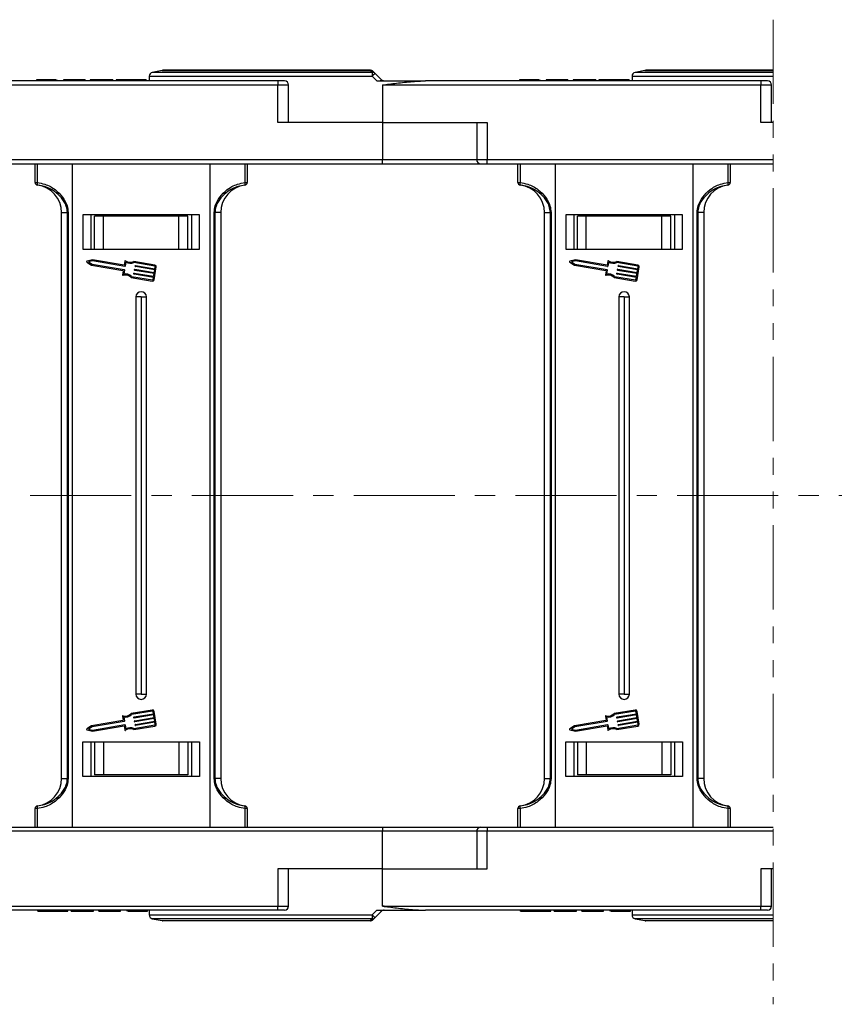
# Model space of a CAD drawing. Header units: millimetres. Extents: x -1637 to 445, y 81 to 1539.
# Tile 15 of 52: x -353 to -199, y 430 to 615. Entities that reach past the tile are written whole.
import ezdxf

# ---------------------------------------------------------------- set-up
doc = ezdxf.new("R2010")
doc.units = ezdxf.units.MM
doc.linetypes.add('CENTERX2', pattern=[20.32, 12.7, -2.54, 2.54, -2.54])
doc.linetypes.add('PHANTOM2', pattern=[31.75, 15.875, -3.175, 3.175, -3.175, 3.175, -3.175])

msp = doc.modelspace()

# ---------------------------------------------------------------- linework, layer by layer
at = {"color": 3, "linetype": 'PHANTOM2', "lineweight": 9}
msp.add_line((-211.018, 615.432), (-211.019, 429.95), dxfattribs=at)
at = {"color": 7, "linetype": 'Continuous', "lineweight": 25}
for p, q in [((-328.586, 604.778), (-328.586, 603.893)), ((-326.159, 605.879), (-327.983, 605.514)), ((-286.897, 605.893), (-326.012, 605.893)), ((-286.566, 604.778), (-285.665, 603.893)), ((-237.586, 604.778), (-237.586, 603.893)), ((-235.159, 605.879), (-236.983, 605.514)), ((-211.018, 605.893), (-235.012, 605.893)), ((-375.276, 603.143), (-304.308, 603.143)), ((-304.308, 603.893), (-367.497, 603.893)), ((-349.818, 604.093), (-349.818, 603.893)), ((-347.965, 604.093), (-347.965, 603.893)), ((-346.103, 604.093), (-346.103, 603.893)), ((-345.972, 604.093), (-345.972, 603.893)), ((-343.587, 604.093), (-344.741, 604.093)), ((-344.741, 604.093), (-344.741, 603.893)), ((-343.587, 604.093), (-343.587, 603.893)), ((-341.049, 604.093), (-343.587, 604.093)), ((-341.049, 604.093), (-341.049, 603.893)), ((-340.664, 604.093), (-341.049, 604.093)), ((-340.664, 604.093), (-340.664, 603.893)), ((-339.664, 604.093), (-339.664, 603.893)), ((-335.433, 604.093), (-339.664, 604.093)), ((-335.433, 604.093), (-335.433, 603.893)), ((-334.818, 604.093), (-334.818, 603.893)), ((-331.963, 604.093), (-331.963, 603.893)), ((-329.126, 604.093), (-329.126, 603.893)), ((-304.308, 603.893), (-304.308, 603.143)), ((-303.058, 603.893), (-304.308, 603.893)), ((-304.308, 596.093), (-304.308, 603.143)), ((-302.308, 596.093), (-302.308, 603.143)), ((-285.665, 603.893), (-276.497, 603.893)), ((-284.586, 603.176), (-284.586, 596.093)), ((-284.276, 603.143), (-284.276, 603.184)), ((-284.276, 603.143), (-213.308, 603.143)), ((-213.308, 603.893), (-276.497, 603.893)), ((-258.818, 604.093), (-258.818, 603.893)), ((-256.965, 604.093), (-256.965, 603.893)), ((-255.103, 604.093), (-255.103, 603.893)), ((-254.972, 604.093), (-254.972, 603.893)), ((-253.741, 604.093), (-253.741, 603.893)), ((-252.587, 604.093), (-253.741, 604.093)), ((-252.587, 604.093), (-252.587, 603.893)), ((-250.049, 604.093), (-252.587, 604.093)), ((-250.049, 604.093), (-250.049, 603.893)), ((-249.664, 604.093), (-250.049, 604.093)), ((-249.664, 604.093), (-249.664, 603.893)), ((-248.664, 604.093), (-248.664, 603.893)), ((-244.433, 604.093), (-248.664, 604.093)), ((-244.433, 604.093), (-244.433, 603.893)), ((-243.818, 604.093), (-243.818, 603.893)), ((-240.963, 604.093), (-240.963, 603.893)), ((-238.126, 604.093), (-238.126, 603.893)), ((-213.308, 603.893), (-213.308, 603.143)), ((-212.058, 603.893), (-213.308, 603.893)), ((-213.308, 596.093), (-213.308, 603.143)), ((-211.308, 596.093), (-211.308, 603.143)), ((-284.586, 596.093), (-304.308, 596.093)), ((-284.586, 596.093), (-284.586, 589.043)), ((-284.586, 596.093), (-264.864, 596.093)), ((-266.864, 596.093), (-266.864, 589.043)), ((-264.864, 596.093), (-264.864, 589.043)), ((-211.018, 596.093), (-213.308, 596.093)), ((-284.586, 589.043), (-355.864, 589.043)), ((-355.864, 588.293), (-284.586, 588.293)), ((-350.086, 584.757), (-350.086, 588.293)), ((-349.691, 588.293), (-349.691, 584.757)), ((-343.086, 588.293), (-343.086, 463.293)), ((-317.086, 463.293), (-317.086, 588.293)), ((-310.482, 584.757), (-310.482, 588.293)), ((-310.086, 588.293), (-310.086, 584.757)), ((-284.586, 588.293), (-284.586, 589.043)), ((-284.586, 588.293), (-266.114, 588.293)), ((-266.114, 588.293), (-264.864, 588.293)), ((-211.018, 589.043), (-264.864, 589.043)), ((-264.864, 588.293), (-264.864, 589.043)), ((-264.864, 588.293), (-211.018, 588.293)), ((-259.086, 584.757), (-259.086, 588.293)), ((-258.691, 588.293), (-258.691, 584.757)), ((-252.086, 588.293), (-252.086, 463.293)), ((-226.086, 463.293), (-226.086, 588.293)), ((-219.482, 584.757), (-219.482, 588.293)), ((-219.086, 588.293), (-219.086, 584.757)), ((-350.086, 584.757), (-349.691, 584.757)), ((-310.482, 584.757), (-310.086, 584.757)), ((-259.086, 584.757), (-258.691, 584.757)), ((-219.482, 584.757), (-219.086, 584.757)), ((-349.648, 584.262), (-349.648, 584.258)), ((-310.525, 584.258), (-310.525, 584.262)), ((-258.648, 584.262), (-258.648, 584.258)), ((-219.525, 584.258), (-219.525, 584.262)), ((-345.086, 579.097), (-343.965, 579.097)), ((-345.086, 472.489), (-345.086, 579.097)), ((-343.85, 579.097), (-343.965, 579.097)), ((-343.965, 472.489), (-343.965, 579.097)), ((-343.85, 579.097), (-343.85, 472.489)), ((-316.322, 472.489), (-316.322, 579.097)), ((-316.207, 579.097), (-316.322, 579.097)), ((-315.086, 579.097), (-316.207, 579.097)), ((-316.207, 579.097), (-316.207, 472.489)), ((-315.086, 579.097), (-315.086, 472.489)), ((-254.086, 579.097), (-252.965, 579.097)), ((-254.086, 472.489), (-254.086, 579.097)), ((-252.85, 579.097), (-252.965, 579.097)), ((-252.965, 472.489), (-252.965, 579.097)), ((-252.85, 579.097), (-252.85, 472.489)), ((-225.207, 579.097), (-225.322, 579.097)), ((-225.322, 472.489), (-225.322, 579.097)), ((-224.086, 579.097), (-225.207, 579.097)), ((-225.207, 579.097), (-225.207, 472.489)), ((-224.086, 579.097), (-224.086, 472.489)), ((-341.086, 578.693), (-341.086, 572.193)), ((-319.086, 578.693), (-341.086, 578.693)), ((-339.586, 578.693), (-339.586, 572.193)), ((-338.886, 572.193), (-338.886, 578.393)), ((-337.206, 578.393), (-338.886, 578.393)), ((-337.206, 572.193), (-337.206, 578.393)), ((-322.967, 578.393), (-337.206, 578.393)), ((-322.967, 572.193), (-322.967, 578.393)), ((-321.286, 578.393), (-322.967, 578.393)), ((-321.286, 572.193), (-321.286, 578.393)), ((-320.586, 578.693), (-320.586, 572.193)), ((-320.586, 578.693), (-320.586, 572.193)), ((-319.086, 572.193), (-319.086, 578.693)), ((-250.086, 578.693), (-250.086, 572.193)), ((-228.086, 578.693), (-250.086, 578.693)), ((-248.586, 578.693), (-248.586, 572.193)), ((-247.886, 572.193), (-247.886, 578.393)), ((-246.206, 578.393), (-247.886, 578.393)), ((-246.206, 572.193), (-246.206, 578.393)), ((-231.967, 578.393), (-246.206, 578.393)), ((-231.967, 572.193), (-231.967, 578.393)), ((-230.286, 578.393), (-231.967, 578.393)), ((-230.286, 572.193), (-230.286, 578.393)), ((-229.586, 578.693), (-229.586, 572.193)), ((-229.586, 578.693), (-229.586, 572.193)), ((-228.086, 572.193), (-228.086, 578.693)), ((-341.086, 572.193), (-319.086, 572.193)), ((-250.086, 572.193), (-228.086, 572.193)), ((-340.313, 569.762), (-339.418, 569.187)), ((-339.246, 570.193), (-340.281, 569.947)), ((-339.24, 569.985), (-340.001, 569.804)), ((-340.001, 569.804), (-339.343, 569.381)), ((-333.301, 569.177), (-339.246, 570.193)), ((-333.185, 568.95), (-339.24, 569.985)), ((-333.168, 569.955), (-333.301, 569.177)), ((-332.993, 569.769), (-333.126, 568.992)), ((-327.482, 569.217), (-331.468, 569.898)), ((-327.516, 569.016), (-331.44, 569.687)), ((-249.313, 569.762), (-248.418, 569.187)), ((-248.246, 570.193), (-249.281, 569.947)), ((-248.24, 569.985), (-249.001, 569.804)), ((-249.001, 569.804), (-248.343, 569.381)), ((-242.301, 569.177), (-248.246, 570.193)), ((-242.185, 568.95), (-248.24, 569.985)), ((-242.168, 569.955), (-242.301, 569.177)), ((-241.993, 569.769), (-242.126, 568.992)), ((-236.482, 569.217), (-240.468, 569.898)), ((-236.516, 569.016), (-240.44, 569.687)), ((-339.418, 569.187), (-333.523, 568.181)), ((-339.343, 569.381), (-333.288, 568.347)), ((-333.481, 568.122), (-333.605, 567.394)), ((-333.246, 568.288), (-333.379, 567.511)), ((-331.461, 567.57), (-331.444, 567.67)), ((-331.385, 567.712), (-327.742, 567.09)), ((-331.341, 568.273), (-331.324, 568.374)), ((-327.656, 567.592), (-331.299, 568.215)), ((-331.265, 568.416), (-327.622, 567.793)), ((-331.221, 568.977), (-331.204, 569.077)), ((-327.536, 568.296), (-331.179, 568.918)), ((-331.145, 569.119), (-327.502, 568.497)), ((-327.742, 567.09), (-327.656, 567.592)), ((-327.644, 566.452), (-327.232, 568.864)), ((-327.622, 567.793), (-327.536, 568.296)), ((-327.502, 568.497), (-327.433, 568.899)), ((-248.418, 569.187), (-242.523, 568.181)), ((-248.343, 569.381), (-242.288, 568.347)), ((-242.481, 568.122), (-242.605, 567.394)), ((-242.246, 568.288), (-242.379, 567.511)), ((-240.461, 567.57), (-240.444, 567.67)), ((-240.385, 567.712), (-236.742, 567.09)), ((-240.341, 568.273), (-240.324, 568.374)), ((-236.656, 567.592), (-240.299, 568.215)), ((-240.265, 568.416), (-236.622, 567.793)), ((-240.221, 568.977), (-240.204, 569.077)), ((-236.536, 568.296), (-240.179, 568.918)), ((-240.145, 569.119), (-236.502, 568.497)), ((-236.742, 567.09), (-236.656, 567.592)), ((-236.644, 566.452), (-236.232, 568.864)), ((-236.622, 567.793), (-236.536, 568.296)), ((-236.502, 568.497), (-236.433, 568.899)), ((-331.983, 566.883), (-327.997, 566.202)), ((-331.886, 567.073), (-327.963, 566.403)), ((-327.776, 566.889), (-331.419, 567.511)), ((-327.845, 566.487), (-327.776, 566.889)), ((-240.983, 566.883), (-236.997, 566.202)), ((-240.886, 567.073), (-236.963, 566.403)), ((-236.776, 566.889), (-240.419, 567.511)), ((-236.845, 566.487), (-236.776, 566.889)), ((-331.086, 563.193), (-331.086, 488.393)), ((-330.086, 563.193), (-331.086, 563.193)), ((-330.086, 563.193), (-329.086, 563.193)), ((-330.086, 563.193), (-330.086, 488.393)), ((-329.086, 488.393), (-329.086, 563.193)), ((-240.086, 563.193), (-240.086, 488.393)), ((-239.086, 563.193), (-240.086, 563.193)), ((-239.086, 563.193), (-239.086, 488.393)), ((-239.086, 563.193), (-238.086, 563.193)), ((-238.086, 488.393), (-238.086, 563.193)), ((-330.086, 488.393), (-331.086, 488.393)), ((-330.086, 488.393), (-329.086, 488.393)), ((-239.086, 488.393), (-240.086, 488.393)), ((-239.086, 488.393), (-238.086, 488.393)), ((-333.605, 484.192), (-333.481, 483.465)), ((-327.997, 485.384), (-331.983, 484.703)), ((-327.963, 485.183), (-331.886, 484.513)), ((-331.419, 484.075), (-327.776, 484.698)), ((-327.742, 484.497), (-331.385, 483.874)), ((-327.776, 484.698), (-327.845, 485.1)), ((-327.656, 483.994), (-327.742, 484.497)), ((-327.232, 482.722), (-327.644, 485.134)), ((-242.605, 484.192), (-242.481, 483.465)), ((-236.997, 485.384), (-240.983, 484.703)), ((-236.963, 485.183), (-240.886, 484.513)), ((-240.419, 484.075), (-236.776, 484.698)), ((-236.742, 484.497), (-240.385, 483.874)), ((-236.776, 484.698), (-236.845, 485.1)), ((-236.656, 483.994), (-236.742, 484.497)), ((-236.232, 482.722), (-236.644, 485.134)), ((-339.418, 482.399), (-340.313, 481.824)), ((-333.523, 483.406), (-339.418, 482.399)), ((-333.288, 483.239), (-339.343, 482.205)), ((-339.246, 481.394), (-333.301, 482.409)), ((-339.24, 481.602), (-333.185, 482.636)), ((-333.379, 484.075), (-333.246, 483.298)), ((-333.301, 482.409), (-333.168, 481.632)), ((-333.126, 482.595), (-332.993, 481.818)), ((-331.468, 481.688), (-327.482, 482.369)), ((-331.444, 483.916), (-331.461, 484.017)), ((-331.44, 481.9), (-327.516, 482.57)), ((-331.324, 483.213), (-331.341, 483.313)), ((-331.299, 483.372), (-327.656, 483.994)), ((-327.622, 483.793), (-331.265, 483.171)), ((-331.204, 482.509), (-331.221, 482.61)), ((-331.179, 482.668), (-327.536, 483.291)), ((-327.502, 483.09), (-331.145, 482.467)), ((-327.536, 483.291), (-327.622, 483.793)), ((-327.433, 482.688), (-327.502, 483.09)), ((-248.418, 482.399), (-249.313, 481.824)), ((-242.523, 483.406), (-248.418, 482.399)), ((-242.288, 483.239), (-248.343, 482.205)), ((-248.246, 481.394), (-242.301, 482.409)), ((-248.24, 481.602), (-242.185, 482.636)), ((-242.379, 484.075), (-242.246, 483.298)), ((-242.301, 482.409), (-242.168, 481.632)), ((-242.126, 482.595), (-241.993, 481.818)), ((-240.468, 481.688), (-236.482, 482.369)), ((-240.444, 483.916), (-240.461, 484.017)), ((-240.44, 481.9), (-236.516, 482.57)), ((-240.324, 483.213), (-240.341, 483.313)), ((-240.299, 483.372), (-236.656, 483.994)), ((-236.622, 483.793), (-240.265, 483.171)), ((-240.204, 482.509), (-240.221, 482.61)), ((-240.179, 482.668), (-236.536, 483.291)), ((-236.502, 483.09), (-240.145, 482.467)), ((-236.536, 483.291), (-236.622, 483.793)), ((-236.433, 482.688), (-236.502, 483.09)), ((-340.281, 481.639), (-339.246, 481.394)), ((-339.343, 482.205), (-340.001, 481.782)), ((-340.001, 481.782), (-339.24, 481.602)), ((-249.281, 481.639), (-248.246, 481.394)), ((-248.343, 482.205), (-249.001, 481.782)), ((-249.001, 481.782), (-248.24, 481.602)), ((-341.086, 479.393), (-319.086, 479.393)), ((-341.086, 472.893), (-341.086, 479.393)), ((-339.586, 479.393), (-339.586, 472.893)), ((-338.886, 479.393), (-338.886, 473.193)), ((-337.206, 479.393), (-337.206, 473.193)), ((-322.967, 479.393), (-322.967, 473.193)), ((-321.286, 479.393), (-321.286, 473.193)), ((-320.586, 479.393), (-320.586, 472.893)), ((-320.586, 479.393), (-320.586, 472.893)), ((-319.086, 479.393), (-319.086, 472.893)), ((-250.086, 479.393), (-228.086, 479.393)), ((-250.086, 472.893), (-250.086, 479.393)), ((-248.586, 479.393), (-248.586, 472.893)), ((-247.886, 479.393), (-247.886, 473.193)), ((-246.206, 479.393), (-246.206, 473.193)), ((-231.967, 479.393), (-231.967, 473.193)), ((-230.286, 479.393), (-230.286, 473.193)), ((-229.586, 479.393), (-229.586, 472.893)), ((-229.586, 479.393), (-229.586, 472.893)), ((-228.086, 479.393), (-228.086, 472.893)), ((-337.206, 473.193), (-338.886, 473.193)), ((-322.967, 473.193), (-337.206, 473.193)), ((-321.286, 473.193), (-322.967, 473.193)), ((-246.206, 473.193), (-247.886, 473.193)), ((-231.967, 473.193), (-246.206, 473.193)), ((-230.286, 473.193), (-231.967, 473.193)), ((-345.086, 472.489), (-343.965, 472.489)), ((-343.85, 472.489), (-343.965, 472.489)), ((-319.086, 472.893), (-341.086, 472.893)), ((-316.207, 472.489), (-316.322, 472.489)), ((-315.086, 472.489), (-316.207, 472.489)), ((-254.086, 472.489), (-252.965, 472.489)), ((-252.85, 472.489), (-252.965, 472.489)), ((-228.086, 472.893), (-250.086, 472.893)), ((-225.207, 472.489), (-225.322, 472.489)), ((-224.086, 472.489), (-225.207, 472.489)), ((-350.086, 463.293), (-350.086, 466.829)), ((-349.691, 466.829), (-350.086, 466.829)), ((-349.691, 466.829), (-349.691, 463.293)), ((-349.648, 467.329), (-349.648, 467.325)), ((-310.525, 467.325), (-310.525, 467.329)), ((-310.482, 463.293), (-310.482, 466.829)), ((-310.086, 466.829), (-310.482, 466.829)), ((-310.086, 466.829), (-310.086, 463.293)), ((-259.086, 463.293), (-259.086, 466.829)), ((-258.691, 466.829), (-259.086, 466.829)), ((-258.691, 466.829), (-258.691, 463.293)), ((-258.648, 467.329), (-258.648, 467.325)), ((-219.525, 467.325), (-219.525, 467.329)), ((-219.482, 463.293), (-219.482, 466.829)), ((-219.086, 466.829), (-219.482, 466.829)), ((-219.086, 466.829), (-219.086, 463.293)), ((-355.864, 463.293), (-284.586, 463.293)), ((-284.586, 462.543), (-355.864, 462.543)), ((-284.586, 463.293), (-266.114, 463.293)), ((-284.586, 463.293), (-284.586, 462.543)), ((-284.586, 455.493), (-284.586, 462.543)), ((-266.864, 462.543), (-266.864, 455.493)), ((-266.114, 463.293), (-264.864, 463.293)), ((-264.864, 463.293), (-211.019, 463.293)), ((-264.864, 463.293), (-264.864, 462.543)), ((-264.864, 455.493), (-264.864, 462.543)), ((-211.019, 462.543), (-264.864, 462.543)), ((-304.308, 455.493), (-304.308, 448.443)), ((-284.586, 455.493), (-304.308, 455.493)), ((-302.308, 448.443), (-302.308, 455.493)), ((-284.586, 448.411), (-284.586, 455.493)), ((-284.586, 455.493), (-264.864, 455.493)), ((-213.308, 455.493), (-213.308, 448.443)), ((-211.019, 455.493), (-213.308, 455.493)), ((-211.308, 448.443), (-211.308, 455.493)), ((-375.276, 448.443), (-304.308, 448.443)), ((-304.308, 447.693), (-367.497, 447.693)), ((-349.587, 447.493), (-349.587, 447.693)), ((-346.749, 447.493), (-346.749, 447.693)), ((-343.895, 447.493), (-343.895, 447.693)), ((-343.28, 447.493), (-343.28, 447.693)), ((-343.28, 447.493), (-339.049, 447.493)), ((-339.049, 447.493), (-339.049, 447.693)), ((-338.049, 447.493), (-338.049, 447.693)), ((-338.049, 447.493), (-337.664, 447.493)), ((-337.664, 447.493), (-337.664, 447.693)), ((-337.664, 447.493), (-335.126, 447.493)), ((-335.126, 447.493), (-335.126, 447.693)), ((-335.126, 447.493), (-333.972, 447.493)), ((-333.972, 447.493), (-333.972, 447.693)), ((-332.741, 447.493), (-332.741, 447.693)), ((-332.61, 447.493), (-332.61, 447.693)), ((-330.748, 447.493), (-330.748, 447.693)), ((-328.895, 447.493), (-328.895, 447.693)), ((-328.586, 447.693), (-328.586, 446.808)), ((-304.308, 447.693), (-304.308, 448.443)), ((-303.058, 447.693), (-304.308, 447.693)), ((-286.566, 446.808), (-285.665, 447.693)), ((-285.665, 447.693), (-276.497, 447.693)), ((-284.276, 448.443), (-213.308, 448.443)), ((-284.276, 448.443), (-284.276, 448.403)), ((-213.308, 447.693), (-276.497, 447.693)), ((-258.587, 447.493), (-258.587, 447.693)), ((-255.75, 447.493), (-255.75, 447.693)), ((-252.895, 447.493), (-252.895, 447.693)), ((-252.28, 447.493), (-252.28, 447.693)), ((-252.28, 447.493), (-248.049, 447.493)), ((-248.049, 447.493), (-248.049, 447.693)), ((-247.049, 447.493), (-247.049, 447.693)), ((-247.049, 447.493), (-246.664, 447.493)), ((-246.664, 447.493), (-246.664, 447.693)), ((-246.664, 447.493), (-244.126, 447.493)), ((-244.126, 447.493), (-244.126, 447.693)), ((-244.126, 447.493), (-242.972, 447.493)), ((-242.972, 447.493), (-242.972, 447.693)), ((-241.741, 447.493), (-241.741, 447.693)), ((-241.61, 447.493), (-241.61, 447.693)), ((-239.748, 447.493), (-239.748, 447.693)), ((-237.895, 447.493), (-237.895, 447.693)), ((-237.586, 447.693), (-237.586, 446.808)), ((-213.308, 447.693), (-213.308, 448.443)), ((-212.058, 447.693), (-213.308, 447.693)), ((-327.983, 446.073), (-326.159, 445.708)), ((-286.897, 445.693), (-326.012, 445.693)), ((-236.983, 446.073), (-235.159, 445.708)), ((-211.019, 445.693), (-235.012, 445.693))]:
    msp.add_line(p, q, dxfattribs=at)
at = {"color": 8, "linetype": 'Continuous', "lineweight": 25}
for p, q in [((-328.586, 604.778), (-286.566, 604.778)), ((-286.539, 605.514), (-327.983, 605.514)), ((-326.159, 605.879), (-286.905, 605.879)), ((-237.586, 604.778), (-211.018, 604.778)), ((-211.018, 605.514), (-236.983, 605.514)), ((-235.159, 605.879), (-211.018, 605.879)), ((-304.308, 603.143), (-302.308, 603.143)), ((-213.308, 603.143), (-211.308, 603.143)), ((-266.864, 589.043), (-284.586, 589.043)), ((-264.864, 589.043), (-266.864, 589.043)), ((-266.864, 462.543), (-284.586, 462.543)), ((-264.864, 462.543), (-266.864, 462.543)), ((-304.308, 448.443), (-302.308, 448.443)), ((-213.308, 448.443), (-211.308, 448.443)), ((-328.586, 446.808), (-286.566, 446.808)), ((-286.539, 446.073), (-327.983, 446.073)), ((-326.159, 445.708), (-286.905, 445.708)), ((-237.586, 446.808), (-211.019, 446.808)), ((-211.019, 446.073), (-236.983, 446.073)), ((-235.159, 445.708), (-211.019, 445.708))]:
    msp.add_line(p, q, dxfattribs=at)
at = {"color": 1, "linetype": 'CENTERX2', "lineweight": 13, "ltscale": 1.5}
msp.add_line((216.688, 525.793), (-898.54, 525.793), dxfattribs=at)
at = {"color": 7, "linetype": 'Continuous', "lineweight": 25, "flags": 128}
for points in [[(-286.905, 605.879), (-286.904, 605.882), (-286.903, 605.885), (-286.902, 605.888), (-286.901, 605.89), (-286.9, 605.891), (-286.899, 605.892), (-286.898, 605.893), (-286.897, 605.893)], [(-284.806, 604.113), (-285.404, 604.711), (-286.002, 605.309)], [(-284.806, 447.474), (-285.404, 446.876), (-286.002, 446.278)], [(-286.905, 445.708), (-286.904, 445.704), (-286.903, 445.701), (-286.902, 445.699), (-286.901, 445.697), (-286.9, 445.695), (-286.899, 445.694), (-286.898, 445.693), (-286.897, 445.693)]]:
    msp.add_lwpolyline(points, dxfattribs=at)
at = {"color": 7, "linetype": 'Continuous', "lineweight": 25}
for centre, radius, start, end in [((-327.836, 604.778), 0.75, 101.30993, 180), ((-326.012, 605.143), 0.75, 90, 101.30993), ((-286.867, 605.169), 0.71, 45.21832, 93.0814), ((-286.897, 605.143), 0.75, 45, 90), ((-280.339, 604.917), 6.228, 174.49862, 181.27292), ((-282.069, 600.561), 6.165, 129.63279, 136.83289), ((-286.502, 604.805), 0.71, 45.22168, 92.96735), ((-236.836, 604.778), 0.75, 101.30993, 180), ((-235.012, 605.143), 0.75, 90, 101.30993), ((-303.058, 603.143), 0.75, 0, 90), ((-281.773, 600.703), 4.564, 131.64717, 135.64394), ((-284.276, 604.643), 1.5, 258.04702, 270), ((-281.411, 603.265), 3.089, 167.94658, 168.25494), ((-284.276, 604.643), 0.75, 258.04702, 270), ((-212.058, 603.143), 0.75, 0, 90), ((-266.114, 589.043), 0.75, 180, 270), ((-349.587, 584.757), 0.499, 180.04853, 263.03337), ((-349.586, 584.754), 0.5, 180, 262.94587), ((-348.958, 584.572), 0.756, 165.83655, 204.20975), ((-311.215, 584.572), 0.756, 335.78782, 14.16929), ((-310.586, 584.757), 0.499, 276.96568, 359.95242), ((-310.586, 584.754), 0.5, 277.05413, 0), ((-258.587, 584.757), 0.499, 180.04947, 263.03242), ((-258.586, 584.754), 0.5, 180, 262.94587), ((-257.958, 584.572), 0.756, 165.83071, 204.21218), ((-220.215, 584.572), 0.756, 335.78782, 14.16929), ((-219.586, 584.757), 0.499, 276.96568, 359.95242), ((-219.586, 584.754), 0.5, 277.05413, 0), ((-350.286, 579.097), 5.2, 0, 82.94587), ((-309.886, 579.097), 5.2, 97.05413, 180), ((-259.286, 579.097), 5.2, 0, 82.94587), ((-218.886, 579.097), 5.2, 97.05413, 180), ((-340.258, 569.848), 0.102, 103.32833, 237.28541), ((-333.068, 569.937), 0.102, 54.79186, 170.30687), ((-332.135, 571.259), 1.515, 234.79186, 296.12453), ((-332.135, 571.259), 1.719, 240.07022, 293.86617), ((-249.258, 569.848), 0.102, 103.32833, 237.28541), ((-242.068, 569.937), 0.102, 54.79186, 170.30687), ((-241.135, 571.259), 1.515, 234.79186, 296.12453), ((-241.135, 571.259), 1.719, 240.07022, 293.86617), ((-333.532, 568.13), 0.051, 350.30687, 80.30687), ((-333.296, 568.297), 0.051, 350.30687, 80.30687), ((-333.176, 569.001), 0.051, 260.30687, 350.30687), ((-331.394, 567.662), 0.051, 80.30687, 170.30687), ((-331.291, 568.265), 0.051, 170.30687, 260.30687), ((-331.274, 568.365), 0.051, 80.30687, 170.30687), ((-331.171, 568.968), 0.051, 170.30687, 260.30687), ((-331.153, 569.069), 0.051, 80.30687, 170.30687), ((-327.534, 568.916), 0.102, 350.30687, 80.30687), ((-327.534, 568.916), 0.306, 350.30687, 80.30687), ((-242.532, 568.13), 0.051, 350.30687, 80.30687), ((-242.296, 568.297), 0.051, 350.30687, 80.30687), ((-242.176, 569.001), 0.051, 260.30687, 350.30687), ((-240.394, 567.662), 0.051, 80.30687, 170.30687), ((-240.291, 568.265), 0.051, 170.30687, 260.30687), ((-240.274, 568.365), 0.051, 80.30687, 170.30687), ((-240.171, 568.968), 0.051, 170.30687, 260.30687), ((-240.153, 569.069), 0.051, 80.30687, 170.30687), ((-236.534, 568.916), 0.102, 350.30687, 80.30687), ((-236.534, 568.916), 0.306, 350.30687, 80.30687), ((-333.505, 567.377), 0.102, 170.30687, 285.82188), ((-333.064, 565.821), 1.515, 44.48921, 105.82188), ((-333.064, 565.821), 1.719, 46.74758, 100.54353), ((-331.411, 567.561), 0.051, 170.30687, 260.30687), ((-327.946, 566.504), 0.306, 260.30687, 350.30687), ((-327.946, 566.504), 0.102, 260.30687, 350.30687), ((-242.505, 567.377), 0.102, 170.30687, 285.82188), ((-242.064, 565.821), 1.515, 44.48921, 105.82188), ((-242.064, 565.821), 1.719, 46.74758, 100.54353), ((-240.411, 567.561), 0.051, 170.30687, 260.30687), ((-236.946, 566.504), 0.306, 260.30687, 350.30687), ((-236.946, 566.504), 0.102, 260.30687, 350.30687), ((-330.086, 563.193), 1, 0, 180), ((-239.086, 563.193), 1, 0, 180), ((-330.086, 488.393), 1, 180, 0), ((-239.086, 488.393), 1, 180, 0), ((-333.505, 484.209), 0.102, 74.17812, 189.69313), ((-333.064, 485.765), 1.515, 254.17812, 315.51079), ((-333.064, 485.765), 1.719, 259.45647, 313.25242), ((-327.946, 485.083), 0.306, 9.69313, 99.69313), ((-327.946, 485.083), 0.102, 9.69313, 99.69313), ((-242.505, 484.209), 0.102, 74.17812, 189.69313), ((-242.064, 485.765), 1.515, 254.17812, 315.51079), ((-242.064, 485.765), 1.719, 259.45647, 313.25242), ((-236.946, 485.083), 0.306, 9.69313, 99.69313), ((-236.946, 485.083), 0.102, 9.69313, 99.69313), ((-333.532, 483.456), 0.051, 279.69313, 9.69313), ((-333.296, 483.289), 0.051, 279.69313, 9.69313), ((-333.176, 482.586), 0.051, 9.69313, 99.69313), ((-331.411, 484.025), 0.051, 99.69313, 189.69313), ((-331.394, 483.925), 0.051, 189.69313, 279.69313), ((-331.291, 483.322), 0.051, 99.69313, 189.69313), ((-331.274, 483.221), 0.051, 189.69313, 279.69313), ((-331.171, 482.618), 0.051, 99.69313, 189.69313), ((-331.153, 482.518), 0.051, 189.69313, 279.69313), ((-327.534, 482.671), 0.102, 279.69313, 9.69313), ((-327.534, 482.671), 0.306, 279.69313, 9.69313), ((-242.532, 483.456), 0.051, 279.69313, 9.69313), ((-242.296, 483.289), 0.051, 279.69313, 9.69313), ((-242.176, 482.586), 0.051, 9.69313, 99.69313), ((-240.411, 484.025), 0.051, 99.69313, 189.69313), ((-240.394, 483.925), 0.051, 189.69313, 279.69313), ((-240.291, 483.322), 0.051, 99.69313, 189.69313), ((-240.274, 483.221), 0.051, 189.69313, 279.69313), ((-240.171, 482.618), 0.051, 99.69313, 189.69313), ((-240.153, 482.518), 0.051, 189.69313, 279.69313), ((-236.534, 482.671), 0.102, 279.69313, 9.69313), ((-236.534, 482.671), 0.306, 279.69313, 9.69313), ((-340.258, 481.738), 0.102, 122.71459, 256.67167), ((-333.068, 481.649), 0.102, 189.69313, 305.20814), ((-332.135, 480.328), 1.515, 63.87547, 125.20814), ((-332.135, 480.328), 1.719, 66.13383, 119.92978), ((-249.258, 481.738), 0.102, 122.71459, 256.67167), ((-242.068, 481.649), 0.102, 189.69313, 305.20814), ((-241.135, 480.328), 1.515, 63.87547, 125.20814), ((-241.135, 480.328), 1.719, 66.13383, 119.92978), ((-350.286, 472.489), 5.2, 277.05413, 0), ((-309.886, 472.489), 5.2, 180, 262.94587), ((-259.286, 472.489), 5.2, 277.05413, 0), ((-218.886, 472.489), 5.2, 180, 262.94587), ((-349.586, 466.833), 0.5, 97.05413, 180), ((-349.587, 466.829), 0.499, 96.96573, 179.95323), ((-348.958, 467.015), 0.756, 155.7909, 194.16294), ((-310.586, 466.833), 0.5, 0, 82.94587), ((-311.215, 467.015), 0.756, 345.83122, 24.21152), ((-310.586, 466.829), 0.499, 0.04583, 83.03521), ((-258.586, 466.833), 0.5, 97.05413, 180), ((-258.587, 466.829), 0.499, 96.96668, 179.95228), ((-257.958, 467.015), 0.756, 155.78848, 194.16878), ((-219.586, 466.833), 0.5, 0, 82.94587), ((-220.215, 467.015), 0.756, 345.83122, 24.21152), ((-219.586, 466.829), 0.499, 0.04583, 83.03521), ((-266.114, 462.543), 0.75, 90, 180), ((-303.058, 448.443), 0.75, 270, 0), ((-281.776, 450.881), 4.56, 224.35449, 228.3544), ((-284.276, 446.943), 1.5, 90, 101.95298), ((-281.138, 448.379), 3.368, 191.75248, 192.03541), ((-284.276, 446.943), 0.75, 90, 101.95298), ((-212.058, 448.443), 0.75, 270, 0), ((-327.836, 446.808), 0.75, 180, 258.69007), ((-326.012, 446.443), 0.75, 258.69007, 270), ((-286.867, 446.417), 0.71, 266.9189, 314.78276), ((-286.897, 446.443), 0.75, 270, 315), ((-280.339, 446.67), 6.228, 178.72727, 185.50118), ((-282.07, 451.026), 6.165, 223.16776, 230.36818), ((-286.502, 446.782), 0.71, 267.03434, 314.77941), ((-236.836, 446.808), 0.75, 180, 258.69007), ((-235.012, 446.443), 0.75, 258.69007, 270)]:
    msp.add_arc(centre, radius, start, end, dxfattribs=at)
for points, knots in [([(-286.905, 605.879), (-286.822, 605.795), (-286.7, 605.674), (-286.577, 605.552), (-286.539, 605.514)], [0, 0, 0, 0, 0.6855331, 1, 1, 1, 1]), ([(-286.002, 605.309), (-286.04, 605.347), (-286.162, 605.469), (-286.283, 605.59), (-286.367, 605.674)], [0, 0, 0, 0, 0.3144777, 1, 1, 1, 1]), ([(-347.965, 604.093), (-348.257, 604.093), (-348.841, 604.093), (-349.506, 604.093), (-349.783, 604.093), (-349.806, 604.093), (-349.818, 604.093)], [0, 0, 0, 0, 0.2802337, 0.5584203, 0.7788358, 1, 1, 1, 1]), ([(-346.103, 604.093), (-346.197, 604.093), (-346.386, 604.093), (-347.046, 604.093), (-347.616, 604.093), (-347.965, 604.093)], [0, 0, 0, 0, 0.2801219, 0.5603049, 1, 1, 1, 1]), ([(-331.963, 604.093), (-332.407, 604.093), (-333.293, 604.093), (-334.287, 604.093), (-334.761, 604.093), (-334.799, 604.093), (-334.818, 604.093)], [0, 0, 0, 0, 0.2799416, 0.5587153, 0.7790515, 1, 1, 1, 1]), ([(-329.126, 604.093), (-329.155, 604.093), (-329.214, 604.093), (-329.914, 604.093), (-330.92, 604.093), (-331.615, 604.093), (-331.963, 604.093)], [0, 0, 0, 0, 0.2805591, 0.5594767, 0.779425, 1, 1, 1, 1]), ([(-284.431, 603.909), (-284.489, 603.926), (-284.629, 603.964), (-284.741, 604.058), (-284.806, 604.113)], [0, 0, 0, 0, 0.4157155, 1, 1, 1, 1]), ([(-284.586, 603.176), (-284.572, 603.175), (-284.469, 603.167), (-284.365, 603.176), (-284.276, 603.184)], [0, 0, 0, 0, 0.1379032, 1, 1, 1, 1]), ([(-284.276, 603.184), (-283.87, 603.237), (-282.471, 603.419), (-280.075, 603.705), (-277.887, 603.881), (-276.697, 603.891), (-276.497, 603.893)], [0, 0, 0, 0, 0.1563435, 0.5382493, 0.9225807, 1, 1, 1, 1]), ([(-256.965, 604.093), (-257.257, 604.093), (-257.841, 604.093), (-258.506, 604.093), (-258.783, 604.093), (-258.806, 604.093), (-258.818, 604.093)], [0, 0, 0, 0, 0.28023793, 0.55842394, 0.77883525, 1, 1, 1, 1]), ([(-255.103, 604.093), (-255.197, 604.093), (-255.386, 604.093), (-256.046, 604.093), (-256.616, 604.093), (-256.965, 604.093)], [0, 0, 0, 0, 0.2801256, 0.5603041, 1, 1, 1, 1]), ([(-240.963, 604.093), (-241.407, 604.093), (-242.293, 604.093), (-243.287, 604.093), (-243.761, 604.093), (-243.799, 604.093), (-243.818, 604.093)], [0, 0, 0, 0, 0.2799387, 0.5587152, 0.7790516, 1, 1, 1, 1]), ([(-238.126, 604.093), (-238.155, 604.093), (-238.214, 604.093), (-238.914, 604.093), (-239.92, 604.093), (-240.615, 604.093), (-240.963, 604.093)], [0, 0, 0, 0, 0.2805582, 0.559475, 0.7794226, 1, 1, 1, 1]), ([(-349.691, 584.757), (-349.199, 584.671), (-347.972, 584.455), (-346.277, 583.524), (-344.865, 582.079), (-344.01, 580.568), (-343.896, 579.519), (-343.85, 579.097)], [0, 0, 0, 0, 0.1717595, 0.4284861, 0.6465016, 0.8576662, 1, 1, 1, 1]), ([(-316.322, 579.097), (-316.277, 579.519), (-316.163, 580.568), (-315.307, 582.079), (-313.896, 583.524), (-312.201, 584.455), (-310.974, 584.671), (-310.482, 584.757)], [0, 0, 0, 0, 0.1423339, 0.3534979, 0.5715137, 0.828242, 1, 1, 1, 1]), ([(-258.691, 584.757), (-258.199, 584.671), (-256.972, 584.455), (-255.277, 583.524), (-253.865, 582.079), (-253.01, 580.568), (-252.896, 579.519), (-252.85, 579.097)], [0, 0, 0, 0, 0.171758, 0.4284863, 0.6465021, 0.8576661, 1, 1, 1, 1]), ([(-225.322, 579.097), (-225.277, 579.519), (-225.163, 580.568), (-224.307, 582.079), (-222.896, 583.524), (-221.201, 584.455), (-219.974, 584.671), (-219.482, 584.757)], [0, 0, 0, 0, 0.1423341, 0.3535, 0.571516, 0.8282417, 1, 1, 1, 1]), ([(-343.965, 579.097), (-344.018, 579.505), (-344.147, 580.518), (-345.061, 581.917), (-346.464, 583.213), (-348.016, 583.959), (-349.137, 584.205), (-349.59, 584.255), (-349.648, 584.262)], [0, 0, 0, 0, 0.1442722, 0.3583697, 0.577063, 0.8312311, 0.9783703, 1, 1, 1, 1]), ([(-310.525, 584.262), (-310.976, 584.188), (-312.105, 584.005), (-313.709, 583.208), (-315.112, 581.918), (-316.025, 580.518), (-316.155, 579.505), (-316.207, 579.097)], [0, 0, 0, 0, 0.1687002, 0.4228883, 0.6416, 0.8557163, 1, 1, 1, 1]), ([(-252.965, 579.097), (-253.018, 579.505), (-253.147, 580.518), (-254.061, 581.917), (-255.464, 583.213), (-257.016, 583.959), (-258.137, 584.205), (-258.59, 584.255), (-258.648, 584.262)], [0, 0, 0, 0, 0.144272, 0.3583702, 0.5770633, 0.8312297, 0.9783703, 1, 1, 1, 1]), ([(-219.525, 584.262), (-219.976, 584.188), (-221.105, 584.005), (-222.709, 583.208), (-224.112, 581.918), (-225.025, 580.518), (-225.155, 579.505), (-225.207, 579.097)], [0, 0, 0, 0, 0.1686972, 0.4228886, 0.6416006, 0.8557155, 1, 1, 1, 1]), ([(-343.85, 472.489), (-343.896, 472.067), (-344.01, 471.019), (-344.865, 469.508), (-346.277, 468.062), (-347.972, 467.131), (-349.199, 466.916), (-349.691, 466.829)], [0, 0, 0, 0, 0.1423323, 0.3534986, 0.5715131, 0.82824, 1, 1, 1, 1]), ([(-349.648, 467.325), (-349.197, 467.398), (-348.068, 467.582), (-346.464, 468.379), (-345.061, 469.668), (-344.147, 471.068), (-344.018, 472.082), (-343.965, 472.489)], [0, 0, 0, 0, 0.1686988, 0.4228886, 0.6416005, 0.8557155, 1, 1, 1, 1]), ([(-310.482, 466.829), (-310.974, 466.916), (-312.201, 467.131), (-313.896, 468.062), (-315.307, 469.508), (-316.163, 471.019), (-316.277, 472.067), (-316.322, 472.489)], [0, 0, 0, 0, 0.1717585, 0.4284871, 0.6465019, 0.8576676, 1, 1, 1, 1]), ([(-316.207, 472.489), (-316.155, 472.081), (-316.025, 471.068), (-315.111, 469.669), (-313.709, 468.373), (-312.157, 467.628), (-311.036, 467.382), (-310.583, 467.331), (-310.525, 467.325)], [0, 0, 0, 0, 0.1442716, 0.3583693, 0.5770627, 0.8312294, 0.9783703, 1, 1, 1, 1]), ([(-252.85, 472.489), (-252.896, 472.067), (-253.01, 471.019), (-253.865, 469.508), (-255.277, 468.062), (-256.972, 467.131), (-258.199, 466.916), (-258.691, 466.829)], [0, 0, 0, 0, 0.1423324, 0.3534981, 0.5715129, 0.8282415, 1, 1, 1, 1]), ([(-258.648, 467.325), (-258.197, 467.398), (-257.068, 467.582), (-255.464, 468.379), (-254.061, 469.668), (-253.147, 471.068), (-253.018, 472.082), (-252.965, 472.489)], [0, 0, 0, 0, 0.1687002, 0.4228883, 0.6416, 0.8557157, 1, 1, 1, 1]), ([(-219.482, 466.829), (-219.974, 466.916), (-221.201, 467.131), (-222.896, 468.062), (-224.307, 469.508), (-225.163, 471.019), (-225.277, 472.067), (-225.322, 472.489)], [0, 0, 0, 0, 0.1717588, 0.4284848, 0.6464999, 0.8576674, 1, 1, 1, 1]), ([(-225.207, 472.489), (-225.155, 472.081), (-225.025, 471.068), (-224.111, 469.669), (-222.709, 468.373), (-221.157, 467.628), (-220.036, 467.382), (-219.583, 467.331), (-219.525, 467.325)], [0, 0, 0, 0, 0.1442724, 0.3583687, 0.5770623, 0.8312325, 0.9783703, 1, 1, 1, 1]), ([(-349.587, 447.493), (-349.558, 447.493), (-349.499, 447.493), (-348.799, 447.493), (-347.793, 447.493), (-347.098, 447.493), (-346.749, 447.493)], [0, 0, 0, 0, 0.2805591, 0.5594767, 0.779425, 1, 1, 1, 1]), ([(-346.749, 447.493), (-346.306, 447.493), (-345.42, 447.493), (-344.426, 447.493), (-343.952, 447.493), (-343.914, 447.493), (-343.895, 447.493)], [0, 0, 0, 0, 0.2799416, 0.5587153, 0.7790515, 1, 1, 1, 1]), ([(-332.61, 447.493), (-332.516, 447.493), (-332.327, 447.493), (-331.667, 447.493), (-331.096, 447.493), (-330.748, 447.493)], [0, 0, 0, 0, 0.2801178, 0.56029999, 1, 1, 1, 1]), ([(-330.748, 447.493), (-330.456, 447.493), (-329.872, 447.493), (-329.207, 447.493), (-328.93, 447.493), (-328.907, 447.493), (-328.895, 447.493)], [0, 0, 0, 0, 0.2802347, 0.5584184, 0.7788346, 1, 1, 1, 1]), ([(-284.431, 447.677), (-284.489, 447.661), (-284.629, 447.622), (-284.741, 447.528), (-284.806, 447.474)], [0, 0, 0, 0, 0.4157122, 1, 1, 1, 1]), ([(-284.586, 448.411), (-284.572, 448.412), (-284.469, 448.419), (-284.365, 448.41), (-284.276, 448.403)], [0, 0, 0, 0, 0.1379031, 1, 1, 1, 1]), ([(-284.276, 448.403), (-283.87, 448.35), (-282.471, 448.168), (-280.075, 447.882), (-277.887, 447.706), (-276.697, 447.695), (-276.497, 447.693)], [0, 0, 0, 0, 0.1563435, 0.5382491, 0.9225806, 1, 1, 1, 1]), ([(-258.587, 447.493), (-258.558, 447.493), (-258.499, 447.493), (-257.799, 447.493), (-256.793, 447.493), (-256.098, 447.493), (-255.75, 447.493)], [0, 0, 0, 0, 0.2805599, 0.5594785, 0.7794275, 1, 1, 1, 1]), ([(-255.75, 447.493), (-255.306, 447.493), (-254.42, 447.493), (-253.426, 447.493), (-252.952, 447.493), (-252.914, 447.493), (-252.895, 447.493)], [0, 0, 0, 0, 0.2799444, 0.5587154, 0.7790514, 1, 1, 1, 1]), ([(-241.61, 447.493), (-241.516, 447.493), (-241.327, 447.493), (-240.667, 447.493), (-240.096, 447.493), (-239.748, 447.493)], [0, 0, 0, 0, 0.2801181, 0.5603057, 1, 1, 1, 1]), ([(-239.748, 447.493), (-239.456, 447.493), (-238.872, 447.493), (-238.207, 447.493), (-237.93, 447.493), (-237.907, 447.493), (-237.895, 447.493)], [0, 0, 0, 0, 0.2802303, 0.5584182, 0.7788348, 1, 1, 1, 1]), ([(-286.905, 445.708), (-286.822, 445.791), (-286.7, 445.913), (-286.577, 446.034), (-286.539, 446.073)], [0, 0, 0, 0, 0.68553388, 1, 1, 1, 1]), ([(-286.002, 446.278), (-286.04, 446.239), (-286.162, 446.118), (-286.283, 445.996), (-286.367, 445.913)], [0, 0, 0, 0, 0.314479, 1, 1, 1, 1])]:
    msp.add_open_spline(points, degree=3, knots=knots, dxfattribs=at)

doc.saveas('drawing.dxf')
